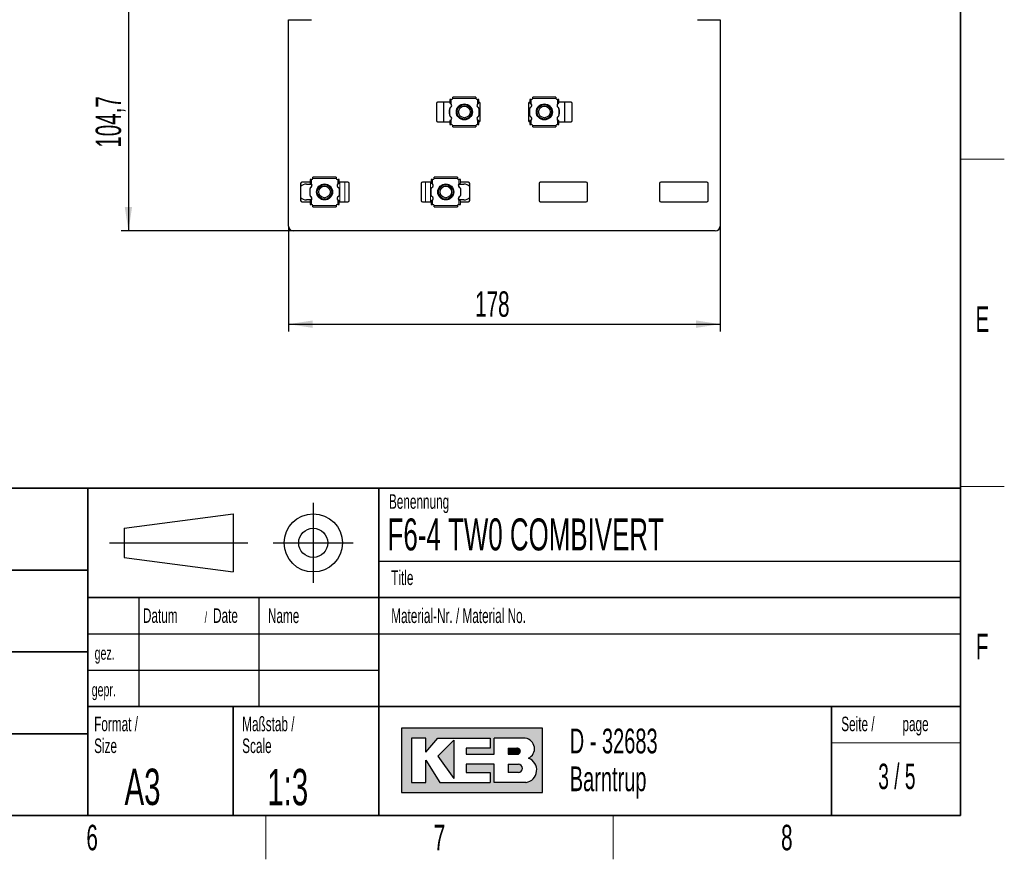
# Paper-space layout 'Blatt3' of a CAD drawing. Header units: millimetres. Extents: x 5 to 418, y 2 to 292.
# Tile 47 of 56: x 279 to 414, y 6 to 121. Entities that reach past the tile are written whole.
import ezdxf

# ---------------------------------------------------------------- set-up
doc = ezdxf.new("R2010")
doc.units = ezdxf.units.MM
doc.layers.add('SLD-0', color=7, linetype='Continuous')
doc.styles.add('SLDTEXTSTYLE0', font='TXT', dxfattribs={"width": 0.605})
doc.styles.add('SLDTEXTSTYLE1', font='TXT', dxfattribs={"width": 0.563})
doc.dimstyles.new('SLDDIMSTYLE0', dxfattribs={"dimtxt": 3.5, "dimasz": 3.302, "dimexe": 0, "dimexo": 0.0625, "dimgap": 0.875, "dimtad": 1, "dimlfac": 3, "dimrnd": 1e-09, "dimzin": 12, "dimdsep": 46, "dimtxsty": 'SLDTEXTSTYLE0', "dimsah": 1, "dimcen": 0.09, "dimadec": 0, "dimazin": 3, "dimtfac": 1, "dimtofl": 0, "dimtmove": 0, "dimatfit": 3, "dimfxl": 1, "dimfrac": 2, "dimtolj": 1, "dimtzin": 12, "dimarcsym": 0})

# ---------------------------------------------------------------- blocks, each defined once
blk = doc.blocks.new('SW_NOTE_0_46')
at = {"layer": 'SLD-0', "color": 0, "char_height": 2, "attachment_point": 1, "style": 'SLDTEXTSTYLE0'}
for s, insert in [('Werkstückkanten/', (0, 2.5781354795)), ('Workpiece edges', (0, -0.4218645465))]:
    blk.add_mtext(s, dxfattribs=dict(at, insert=insert))
blk = doc.blocks.new('SW_NOTE_0_47')
at = {"layer": 'SLD-0', "color": 0, "char_height": 2, "attachment_point": 1, "style": 'SLDTEXTSTYLE0'}
for s, insert in [('Oberflächenangaben /', (0, 2.5781354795)), ('Surface details', (0, -0.4218645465))]:
    blk.add_mtext(s, dxfattribs=dict(at, insert=insert))
blk = doc.blocks.new('SW_NOTE_0_49')
at = {"layer": 'SLD-0', "color": 0, "char_height": 2, "attachment_point": 1, "style": 'SLDTEXTSTYLE0'}
for s, insert in [('Allgemeintoleranz /', (0, 2.5781354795)), ('general tolerance', (0, -0.4218645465))]:
    blk.add_mtext(s, dxfattribs=dict(at, insert=insert))
blk = doc.blocks.new('SW_NOTE_0_50')
at = {"layer": 'SLD-0', "color": 0, "char_height": 2, "attachment_point": 1, "style": 'SLDTEXTSTYLE0'}
for s, insert in [('Format /', (0, 2.5781354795)), ('Size', (0, -0.4218645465))]:
    blk.add_mtext(s, dxfattribs=dict(at, insert=insert))
blk = doc.blocks.new('SW_NOTE_0_51')
at = {"layer": 'SLD-0', "color": 0, "attachment_point": 1, "style": 'SLDTEXTSTYLE0'}
for s, insert, char_height in [('Datum', (0, 2.5781354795), 2), ('/', (8.4829859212, 2.0780460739), 1.5), ('Date', (9.6392361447, 2.5781354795), 2)]:
    blk.add_mtext(s, dxfattribs=dict(at, insert=insert, char_height=char_height))
blk = doc.blocks.new('SW_NOTE_0_52')
at = {"layer": 'SLD-0', "color": 0, "char_height": 2, "attachment_point": 1, "style": 'SLDTEXTSTYLE0'}
for s, insert in [('Maßstab /', (0, 2.5781354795)), ('Scale', (0, -0.4218645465))]:
    blk.add_mtext(s, dxfattribs=dict(at, insert=insert))
blk = doc.blocks.new('SW_NOTE_0_53')
at = {"layer": 'SLD-0', "color": 0, "char_height": 3.4, "attachment_point": 1, "style": 'SLDTEXTSTYLE0'}
for s, insert in [('D - 32683', (0, 4.3828303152)), ('Barntrup', (0, -0.8171696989))]:
    blk.add_mtext(s, dxfattribs=dict(at, insert=insert))
blk = doc.blocks.new('SW_NOTE_0_54')
at = {"layer": 'SLD-0', "color": 0, "char_height": 2, "attachment_point": 1, "style": 'SLDTEXTSTYLE0'}
for s, insert in [('Seite /', (0, 2.5781354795)), ('page', (8.413542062, 2.5784205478))]:
    blk.add_mtext(s, dxfattribs=dict(at, insert=insert))
blk = doc.blocks.new('_D_20')
at = {"layer": 'SLD-0', "color": 7}
for p, q in [((315.6031019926, 93.0563845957), (315.6031019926, 78.5671780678)), ((374.936435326, 93.0563845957), (374.936435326, 78.5671780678)), ((315.6031019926, 79.5671780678), (374.936435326, 79.5671780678))]:
    blk.add_line(p, q, dxfattribs=at)
for points in [[(315.6031019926, 79.5671780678), (318.9051019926, 79.0591780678), (318.9051019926, 80.0751780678)], [(374.936435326, 79.5671780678), (371.634435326, 80.0751780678), (371.634435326, 79.0591780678)]]:
    blk.add_solid(points, dxfattribs=at)
at = {"layer": 'SLD-0', "color": 7, "insert": (341.259352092, 84.0789153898), "char_height": 3.5, "attachment_point": 1, "style": 'SLDTEXTSTYLE0'}
blk.add_mtext('178', dxfattribs=at)
blk = doc.blocks.new('_D_22')
at = {"layer": 'SLD-0', "color": 7}
for p, q in [((310.2031019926, 127.2897179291), (292.5930441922, 127.2897179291)), ((293.5930441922, 127.2897179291), (293.5930441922, 92.3897179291)), ((316.2697686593, 92.3897179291), (292.5930441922, 92.3897179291))]:
    blk.add_line(p, q, dxfattribs=at)
for points in [[(293.5930441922, 127.2897179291), (293.0850441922, 123.9877179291), (294.1010441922, 123.9877179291)], [(293.5930441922, 92.3897179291), (294.1010441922, 95.6917179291), (293.0850441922, 95.6917179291)]]:
    blk.add_solid(points, dxfattribs=at)
at = {"layer": 'SLD-0', "color": 7, "insert": (289.0813068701, 103.8240930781), "char_height": 3.5, "attachment_point": 1, "rotation": 90.00000000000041, "style": 'SLDTEXTSTYLE0'}
blk.add_mtext('104,7', dxfattribs=at)

psp = doc.layouts.new('Blatt3')

# ---------------------------------------------------------------- hatches: boundary and pattern name
at = {"linetype": 'Continuous'}
h = psp.add_hatch(color=7, dxfattribs=at)
h.paths.add_polyline_path([(331.1423676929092, 15.18257760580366), (350.5207896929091, 15.18257760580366), (350.5207896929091, 24.04128480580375), (331.1423676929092, 24.04128480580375)], flags=0)
edge = h.paths.add_edge_path(flags=0)
edge.add_arc((347.9991875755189, 18.26988521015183), 1.720915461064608, -81.72003226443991, 70.17096003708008, ccw=False)
edge.add_line((348.2470169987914, 16.56690822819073), (348.2293995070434, 16.56675060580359))
edge.add_line((348.2293995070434, 16.56675060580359), (343.8767592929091, 16.56675060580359))
edge.add_line((343.8767592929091, 16.56675060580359), (343.8767592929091, 19.05826200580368))
edge.add_line((343.8767592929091, 19.05826200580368), (340.0010748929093, 19.05826200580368))
edge.add_line((340.0010748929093, 19.05826200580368), (340.0010748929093, 17.95092360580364))
edge.add_line((340.0010748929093, 17.95092360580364), (343.3230900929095, 17.95092360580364))
edge.add_line((343.3230900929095, 17.95092360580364), (343.3230900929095, 16.56675060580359))
edge.add_line((343.3230900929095, 16.56675060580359), (336.4022250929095, 16.56675060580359))
edge.add_line((336.4022250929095, 16.56675060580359), (334.4643828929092, 19.61193120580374))
edge.add_line((334.4643828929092, 19.61193120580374), (334.4643828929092, 16.56675060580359))
edge.add_line((334.4643828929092, 16.56675060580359), (332.5265406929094, 16.56675060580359))
edge.add_line((332.5265406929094, 16.56675060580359), (332.5265406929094, 22.65711180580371))
edge.add_line((332.5265406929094, 22.65711180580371), (334.4643828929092, 22.65711180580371))
edge.add_line((334.4643828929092, 22.65711180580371), (334.4643828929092, 20.71926960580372))
edge.add_line((334.4643828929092, 20.71926960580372), (336.1253904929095, 22.65711180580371))
edge.add_line((336.1253904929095, 22.65711180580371), (343.3230900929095, 22.65711180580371))
edge.add_line((343.3230900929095, 22.65711180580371), (343.3230900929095, 21.27293880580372))
edge.add_line((343.3230900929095, 21.27293880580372), (340.0010748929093, 21.27293880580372))
edge.add_line((340.0010748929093, 21.27293880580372), (340.0010748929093, 20.44243500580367))
edge.add_line((340.0010748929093, 20.44243500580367), (343.8767592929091, 20.44243500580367))
edge.add_line((343.8767592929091, 20.44243500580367), (343.8767592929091, 22.65711180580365))
edge.add_line((343.8767592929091, 22.65711180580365), (348.1497422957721, 22.65711180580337))
edge.add_line((348.1497422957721, 22.65711180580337), (348.151741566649, 22.65711180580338))
edge.add_line((348.151741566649, 22.65711180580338), (348.1521661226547, 22.65713246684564))
edge.add_arc((347.9523797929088, 21.20834406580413), 1.462498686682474, -64.4589412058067, 82.1484933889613, ccw=False)
psp.add_hatch(color=7, dxfattribs=at).paths.add_polyline_path([(338.3400672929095, 17.12041980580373), (338.3400672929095, 22.38027720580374), (336.1253904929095, 20.16560040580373)], flags=0)
h = psp.add_hatch(color=7, dxfattribs=at)
edge = h.paths.add_edge_path(flags=0)
edge.add_line((345.8146014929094, 20.44243500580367), (346.974194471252, 20.44243500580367))
edge.add_arc((347.0534490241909, 20.85768690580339), 0.4227474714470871, 259.1945394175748, 460.8054605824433)
edge.add_line((346.9741944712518, 21.27293880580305), (345.8146014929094, 21.27293880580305))
edge.add_line((345.8146014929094, 21.27293880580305), (345.8146014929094, 20.44243500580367))
h = psp.add_hatch(color=7, dxfattribs=at)
edge = h.paths.add_edge_path(flags=0)
edge.add_line((345.8146014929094, 17.95092360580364), (347.1991847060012, 17.95092360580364))
edge.add_arc((347.1991847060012, 18.50459280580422), 0.5536692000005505, 270.0000000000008, 450.0000000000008)
edge.add_line((347.1991847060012, 19.05826200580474), (347.1703327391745, 19.05826200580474))
edge.add_line((347.1703327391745, 19.05826200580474), (345.8146014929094, 19.05826200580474))
edge.add_line((345.8146014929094, 19.05826200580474), (345.8146014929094, 17.95092360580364))

# ---------------------------------------------------------------- linework, layer by layer
at = {"color": 7, "linetype": 'Continuous', "lineweight": 25}
for p, q in [((315.6031026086, 93.0563895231), (315.6031026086, 121.4230496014)), ((315.6031026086, 121.4230496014), (318.7364343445, 121.4230496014)), ((371.8031027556, 121.4230496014), (374.9364344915, 121.4230496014)), ((374.9364344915, 121.4230496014), (374.9364344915, 93.0563895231)), ((335.9364355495, 109.9230536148), (335.9364355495, 107.5563866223)), ((337.7697688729, 110.0897181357), (336.103101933, 110.0897181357)), ((336.9364350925, 107.3897171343), (336.9364350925, 110.0897181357)), ((337.7697688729, 110.449720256), (337.7697688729, 109.937860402)), ((337.9614350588, 110.449720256), (337.7697688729, 110.449720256)), ((337.9614350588, 110.449720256), (338.0047688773, 110.449720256)), ((338.1697688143, 110.6147158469), (338.1691622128, 110.6005895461)), ((338.1697688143, 110.6147158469), (338.1697688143, 110.7730506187)), ((341.3697686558, 110.7730506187), (338.1697688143, 110.7730506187)), ((341.3697686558, 110.7730506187), (341.3697686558, 110.6147158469)), ((341.3703749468, 110.6005895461), (341.3697686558, 110.6147158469)), ((341.5347685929, 110.449720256), (341.5781021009, 110.449720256)), ((341.7697685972, 110.449720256), (341.5781021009, 110.449720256)), ((341.7697685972, 109.937860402), (341.7697685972, 110.449720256)), ((341.9364352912, 107.5563866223), (341.9364352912, 109.9230536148)), ((348.6031021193, 109.9230536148), (348.6031021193, 107.5563866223)), ((348.7697688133, 110.449720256), (348.7697688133, 109.937860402)), ((348.9614353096, 110.449720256), (348.7697688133, 110.449720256)), ((348.9614353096, 110.449720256), (349.0047685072, 110.449720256)), ((349.1697687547, 110.6147158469), (349.1691624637, 110.6005895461)), ((349.1697687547, 110.6147158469), (349.1697687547, 110.7730506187)), ((352.3697689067, 110.7730506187), (349.1697687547, 110.7730506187)), ((352.3697689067, 110.7730506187), (352.3697689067, 110.6147158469)), ((352.3703748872, 110.6005895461), (352.3697689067, 110.6147158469)), ((352.5347688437, 110.449720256), (352.5781020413, 110.449720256)), ((352.7697688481, 110.449720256), (352.5781020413, 110.449720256)), ((352.7697688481, 109.937860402), (352.7697688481, 110.449720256)), ((354.436435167, 110.0897181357), (352.7697688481, 110.0897181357)), ((353.6031020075, 107.3897171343), (353.6031020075, 110.0897181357)), ((354.6031021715, 107.5563866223), (354.6031021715, 109.9230536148)), ((337.7697688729, 108.2506764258), (337.7697688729, 109.2287588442)), ((337.9039432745, 109.3908387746), (338.0059535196, 109.5079619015)), ((341.7697685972, 109.2287588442), (341.7697685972, 108.2506764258)), ((348.7697688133, 108.2506764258), (348.7697688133, 109.2287588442)), ((352.5335835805, 109.5079619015), (352.6355938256, 109.3908387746)), ((352.7697688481, 109.2287588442), (352.7697688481, 108.2506764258)), ((336.103101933, 107.3897171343), (337.7697688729, 107.3897171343)), ((337.7697688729, 107.5415748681), (337.7697688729, 107.0297199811)), ((337.7697688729, 107.0297199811), (337.9614350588, 107.0297199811)), ((338.0059535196, 107.9714733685), (337.9039432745, 108.0885964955)), ((338.0047688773, 107.0297199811), (337.9614350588, 107.0297199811)), ((341.5781021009, 107.0297199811), (341.5347685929, 107.0297199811)), ((341.5781021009, 107.0297199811), (341.7697685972, 107.0297199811)), ((341.7697685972, 107.0297199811), (341.7697685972, 107.5415748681)), ((348.7697688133, 107.5415748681), (348.7697688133, 107.0297199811)), ((348.7697688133, 107.0297199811), (348.9614353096, 107.0297199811)), ((349.0047685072, 107.0297199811), (348.9614353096, 107.0297199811)), ((352.6355938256, 108.0885964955), (352.5335835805, 107.9714733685)), ((352.5781020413, 107.0297199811), (352.5347688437, 107.0297199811)), ((352.5781020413, 107.0297199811), (352.7697688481, 107.0297199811)), ((352.7697688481, 107.0297199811), (352.7697688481, 107.5415748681)), ((352.7697688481, 107.3897171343), (354.436435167, 107.3897171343)), ((338.1691622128, 106.878850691), (338.1697688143, 106.8647194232)), ((338.1697688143, 106.7063846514), (338.1697688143, 106.8647194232)), ((338.1697688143, 106.7063846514), (341.3697686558, 106.7063846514)), ((341.3697686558, 106.8647194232), (341.3703749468, 106.878850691)), ((341.3697686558, 106.8647194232), (341.3697686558, 106.7063846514)), ((349.1691624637, 106.878850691), (349.1697687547, 106.8647194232)), ((349.1697687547, 106.7063846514), (349.1697687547, 106.8647194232)), ((349.1697687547, 106.7063846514), (352.3697689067, 106.7063846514)), ((352.3697689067, 106.8647194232), (352.3703748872, 106.878850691)), ((352.3697689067, 106.8647194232), (352.3697689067, 106.7063846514)), ((317.2697676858, 98.9230561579), (317.2697676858, 96.5563841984)), ((318.5531028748, 99.0897206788), (317.4364346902, 99.0897206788)), ((318.0531018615, 98.8230494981), (318.7572313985, 98.8230494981)), ((318.5531028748, 99.4497227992), (318.5531028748, 98.9378579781)), ((318.7447690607, 99.4497227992), (318.5531028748, 99.4497227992)), ((318.7447690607, 99.4497227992), (318.7881016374, 99.4497227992)), ((318.9531021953, 99.61471839), (318.9524962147, 99.6005920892)), ((318.9531021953, 99.61471839), (318.9531021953, 99.7730481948)), ((322.1531017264, 99.7730481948), (318.9531021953, 99.7730481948)), ((322.1531017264, 99.7730481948), (322.1531017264, 99.61471839)), ((322.153707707, 99.6005920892), (322.1531017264, 99.61471839)), ((322.3181022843, 99.4497227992), (322.3614348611, 99.4497227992)), ((322.5531010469, 99.4497227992), (322.3614348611, 99.4497227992)), ((322.5531010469, 98.9378579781), (322.5531010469, 99.4497227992)), ((323.7697684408, 99.0897206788), (322.5531010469, 99.0897206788)), ((323.9364354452, 96.5563841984), (323.9364354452, 98.9230561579)), ((333.8364353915, 98.9230561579), (333.8364353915, 96.5563841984)), ((335.2197685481, 99.0897206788), (334.003102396, 99.0897206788)), ((335.2197685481, 99.4497227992), (335.2197685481, 98.9378579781)), ((335.4114347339, 99.4497227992), (335.2197685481, 99.4497227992)), ((335.4114347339, 99.4497227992), (335.4547685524, 99.4497227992)), ((335.6197684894, 99.61471839), (335.6191625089, 99.6005920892)), ((335.6197684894, 99.61471839), (335.6197684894, 99.7730481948)), ((338.8197686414, 99.7730481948), (335.6197684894, 99.7730481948)), ((338.8197686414, 99.7730481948), (338.8197686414, 99.61471839)), ((338.820374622, 99.6005920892), (338.8197686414, 99.61471839)), ((338.9847685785, 99.4497227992), (339.0281017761, 99.4497227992)), ((339.0156388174, 98.8230494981), (339.7197683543, 98.8230494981)), ((339.2197685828, 99.4497227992), (339.0281017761, 99.4497227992)), ((339.2197685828, 98.9378579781), (339.2197685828, 99.4497227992)), ((340.3364355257, 99.0897206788), (339.2197685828, 99.0897206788)), ((340.5031019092, 96.5563841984), (340.5031019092, 98.9230561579)), ((350.0364351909, 98.9230561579), (350.0364351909, 96.5563841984)), ((356.5364359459, 99.0897206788), (350.2031018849, 99.0897206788)), ((356.7031017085, 96.5563841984), (356.7031017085, 98.9230561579)), ((366.6031016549, 98.9230561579), (366.6031016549, 96.5563841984)), ((373.1031024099, 99.0897206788), (366.7697686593, 99.0897206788)), ((373.2697694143, 96.5563841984), (373.2697694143, 98.9230561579)), ((318.5531028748, 97.2506789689), (318.5531028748, 98.2287613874)), ((318.8091520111, 98.7188208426), (318.6557867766, 98.3723291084)), ((322.5531010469, 98.2287613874), (322.5531010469, 97.2506789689)), ((335.2197685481, 97.2506789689), (335.2197685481, 98.2287613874)), ((339.117084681, 98.3723291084), (338.9637182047, 98.7188208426)), ((339.2197685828, 98.2287613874), (339.2197685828, 97.2506789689)), ((317.4364346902, 96.3897196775), (318.5531028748, 96.3897196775)), ((318.7572313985, 96.6563809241), (318.0531018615, 96.6563809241)), ((318.5531028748, 96.5415724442), (318.5531028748, 96.0297175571)), ((322.5531010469, 96.0297175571), (322.5531010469, 96.5415724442)), ((322.5531010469, 96.3897196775), (323.7697684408, 96.3897196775)), ((334.003102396, 96.3897196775), (335.2197685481, 96.3897196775)), ((335.2197685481, 96.5415724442), (335.2197685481, 96.0297175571)), ((339.7197683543, 96.6563809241), (339.0156388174, 96.6563809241)), ((339.2197685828, 96.0297175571), (339.2197685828, 96.5415724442)), ((339.2197685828, 96.3897196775), (340.3364355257, 96.3897196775)), ((350.2031018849, 96.3897196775), (356.5364359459, 96.3897196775)), ((366.7697686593, 96.3897196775), (373.1031024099, 96.3897196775)), ((318.5531028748, 96.0297175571), (318.7447690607, 96.0297175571)), ((318.7881016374, 96.0297175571), (318.7447690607, 96.0297175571)), ((318.9524962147, 95.8788482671), (318.9531021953, 95.8647219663)), ((318.9531021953, 95.7063822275), (318.9531021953, 95.8647219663)), ((318.9531021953, 95.7063822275), (322.1531017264, 95.7063822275)), ((322.1531017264, 95.8647219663), (322.153707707, 95.8788482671)), ((322.1531017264, 95.8647219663), (322.1531017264, 95.7063822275)), ((322.3614348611, 96.0297175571), (322.3181022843, 96.0297175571)), ((322.3614348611, 96.0297175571), (322.5531010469, 96.0297175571)), ((335.2197685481, 96.0297175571), (335.4114347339, 96.0297175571)), ((335.4547685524, 96.0297175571), (335.4114347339, 96.0297175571)), ((335.6191625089, 95.8788482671), (335.6197684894, 95.8647219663)), ((335.6197684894, 95.7063822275), (335.6197684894, 95.8647219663)), ((335.6197684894, 95.7063822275), (338.8197686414, 95.7063822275)), ((338.8197686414, 95.8647219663), (338.820374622, 95.8788482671)), ((338.8197686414, 95.8647219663), (338.8197686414, 95.7063822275)), ((339.0281017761, 96.0297175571), (338.9847685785, 96.0297175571)), ((339.0281017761, 96.0297175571), (339.2197685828, 96.0297175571)), ((374.2697689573, 92.3897215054), (316.2697681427, 92.3897215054))]:
    psp.add_line(p, q, dxfattribs=at)
at = {"color": 7, "linetype": 'Continuous', "lineweight": 18}
for p, q in [((337.9614350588, 109.8381467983), (337.9614350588, 110.449720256)), ((338.1691622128, 110.6005895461), (341.3703749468, 110.6005895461)), ((341.5781021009, 110.449720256), (341.5781021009, 109.8381467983)), ((348.9614353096, 109.8381467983), (348.9614353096, 110.449720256)), ((349.1691624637, 110.6005895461), (352.3703748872, 110.6005895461)), ((352.5781020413, 110.449720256), (352.5781020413, 109.8381467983)), ((337.9614350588, 107.0297199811), (337.9614350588, 107.6412884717)), ((341.5781021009, 107.6412884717), (341.5781021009, 107.0297199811)), ((348.9614353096, 107.0297199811), (348.9614353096, 107.6412884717)), ((352.5781020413, 107.6412884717), (352.5781020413, 107.0297199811)), ((341.3703749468, 106.878850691), (338.1691622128, 106.878850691)), ((352.3703748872, 106.878850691), (349.1691624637, 106.878850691)), ((318.7447690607, 98.8381493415), (318.7447690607, 99.4497227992)), ((318.9524962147, 99.6005920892), (322.153707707, 99.6005920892)), ((322.3614348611, 99.4497227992), (322.3614348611, 98.8381493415)), ((322.6503385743, 99.0897206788), (322.6503385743, 96.3897196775)), ((323.3432400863, 99.0897206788), (323.3432400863, 96.3897196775)), ((334.4296319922, 99.0897206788), (334.4296319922, 96.3897196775)), ((335.1225310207, 99.0897206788), (335.1225310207, 96.3897196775)), ((335.4114347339, 98.8381493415), (335.4114347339, 99.4497227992)), ((335.6191625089, 99.6005920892), (338.820374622, 99.6005920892)), ((339.0281017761, 99.4497227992), (339.0281017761, 98.8381493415)), ((318.7447690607, 96.0297175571), (318.7447690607, 96.6412910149)), ((322.3614348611, 96.6412910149), (322.3614348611, 96.0297175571)), ((335.4114347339, 96.0297175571), (335.4114347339, 96.6412910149)), ((339.0281017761, 96.6412910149), (339.0281017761, 96.0297175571)), ((322.153707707, 95.8788482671), (318.9524962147, 95.8788482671)), ((338.820374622, 95.8788482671), (335.6191625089, 95.8788482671))]:
    psp.add_line(p, q, dxfattribs=at)
at = {"color": 7, "linetype": 'Continuous', "lineweight": 25, "flags": 128}
for points in [[(318.6557867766, 97.1071112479), (318.7633706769, 96.8470462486), (318.8091520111, 96.7606195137)], [(338.9637182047, 96.7606195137), (338.9862158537, 96.8018162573), (339.117084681, 97.1071112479)]]:
    psp.add_lwpolyline(points, dxfattribs=at)
at = {"color": 7, "linetype": 'Continuous', "lineweight": 25}
for centre, radius in [((339.7697686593, 108.7397179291), 1.100000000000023), ((339.7697686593, 108.7397179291), 1.000000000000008), ((350.7697686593, 108.7397179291), 1.099999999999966), ((350.7697686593, 108.7397179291), 1.000000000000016), ((339.7697686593, 108.7397179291), 0.7955000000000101), ((350.7697686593, 108.7397179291), 0.7954999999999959), ((320.5531019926, 97.7397179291), 1.099999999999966), ((337.2197686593, 97.7397179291), 1.099999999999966), ((320.5531019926, 97.7397179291), 0.9999999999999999), ((320.5531019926, 97.7397179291), 0.7955000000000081), ((337.2197686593, 97.7397179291), 0.9999999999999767), ((337.2197686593, 97.7397179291), 0.7955000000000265)]:
    psp.add_circle(centre, radius, dxfattribs=at)
for centre, radius, start, end in [((336.1031019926, 109.9230512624), 0.1666666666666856, 90, 180), ((337.736435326, 109.6397179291), 0.3000000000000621, 294.0420759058, 41.4096221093), ((338.0047686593, 110.6147179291), 0.1649999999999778, 270, 355.0872399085), ((341.5347686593, 110.6147179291), 0.1650000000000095, 184.9127600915, 270), ((341.8031019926, 109.6397179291), 0.3000000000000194, 138.5903778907, 245.9579240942), ((341.7697686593, 109.9230512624), 0.1666666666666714, 0, 90), ((348.7697686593, 109.9230512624), 0.1666666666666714, 90, 180), ((348.736435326, 109.6397179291), 0.3000000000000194, 294.0420759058, 41.4096221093), ((349.0047686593, 110.6147179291), 0.1649999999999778, 270, 355.0872399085), ((352.5347686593, 110.6147179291), 0.1650000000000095, 184.9127600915, 270), ((352.8031019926, 109.6397179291), 0.3000000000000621, 138.5903778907, 245.9579240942), ((354.436435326, 109.9230512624), 0.1666666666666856, 0, 90), ((338.7697686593, 108.7397179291), 1.083333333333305, 157.380135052, 202.619864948), ((337.9197686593, 109.2287569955), 0.1500000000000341, 114.0420759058, 180), ((341.6197686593, 109.2287569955), 0.1500000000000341, 0, 65.9579240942), ((348.9197686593, 109.2287569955), 0.1500000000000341, 114.0420759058, 180), ((352.6197686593, 109.2287569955), 0.1500000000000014, 0, 65.9579240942), ((351.7697686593, 108.7397179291), 1.083333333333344, 337.380135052, 22.619864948), ((336.1031019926, 107.5563845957), 0.1666666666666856, 180, 270), ((337.9197686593, 108.2506788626), 0.1500000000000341, 180, 245.9579240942), ((337.736435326, 107.8397179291), 0.3000000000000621, 318.5903778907, 65.9579240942), ((338.0047686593, 106.8647179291), 0.1649999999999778, 4.9127600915, 90), ((341.5347686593, 106.8647179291), 0.1650000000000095, 90, 175.0872399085), ((341.8031019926, 107.8397179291), 0.3000000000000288, 114.0420759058, 221.4096221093), ((341.6197686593, 108.2506788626), 0.1500000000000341, 294.0420759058, 0), ((341.7697686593, 107.5563845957), 0.1666666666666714, 270, 0), ((348.7697686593, 107.5563845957), 0.1666666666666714, 180, 270), ((348.9197686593, 108.2506788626), 0.1499999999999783, 180, 245.9579240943), ((348.736435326, 107.8397179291), 0.3000000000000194, 318.5903778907, 65.9579240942), ((349.0047686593, 106.8647179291), 0.1649999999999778, 4.9127600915, 90), ((352.5347686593, 106.8647179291), 0.1650000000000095, 90, 175.0872399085), ((352.8031019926, 107.8397179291), 0.3000000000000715, 114.0420759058, 221.4096221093), ((352.6197686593, 108.2506788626), 0.1499999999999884, 294.0420759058, 0), ((354.436435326, 107.5563845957), 0.1666666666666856, 270, 0), ((317.436435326, 98.9230512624), 0.1666666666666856, 90, 180), ((318.0531019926, 97.7397179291), 1.083333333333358, 90, 136.3091047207), ((318.5197686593, 98.6397179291), 0.3000000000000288, 294.0420759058, 41.4096221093), ((318.7881019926, 99.6147179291), 0.1650000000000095, 270, 355.0872399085), ((322.3181019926, 99.6147179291), 0.1650000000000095, 184.9127600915, 270), ((322.586435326, 98.6397179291), 0.2999999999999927, 138.5903778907, 245.9579240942), ((323.7697686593, 98.9230512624), 0.1666666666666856, 0, 90), ((334.0031019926, 98.9230512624), 0.1666666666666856, 90, 180), ((335.186435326, 98.6397179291), 0.2999999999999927, 294.0420759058, 41.4096221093), ((335.4547686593, 99.6147179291), 0.1650000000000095, 270, 355.0872399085), ((338.9847686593, 99.6147179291), 0.1650000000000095, 184.9127600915, 270), ((339.2531019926, 98.6397179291), 0.2999999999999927, 138.5903778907, 245.9579240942), ((339.7197686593, 97.7397179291), 1.083333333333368, 43.6908952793, 90), ((340.336435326, 98.9230512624), 0.1666666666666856, 0, 90), ((350.2031019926, 98.9230512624), 0.1666666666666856, 90, 180), ((356.536435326, 98.9230512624), 0.1666666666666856, 0, 90), ((366.7697686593, 98.9230512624), 0.1666666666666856, 90, 180), ((373.1031019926, 98.9230512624), 0.1666666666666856, 0, 90), ((318.7031019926, 98.2287569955), 0.1499999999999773, 114.0420759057, 180), ((322.4031019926, 98.2287569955), 0.1500000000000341, 0, 65.9579240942), ((335.3697686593, 98.2287569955), 0.1499999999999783, 114.0420759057, 180), ((339.0697686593, 98.2287569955), 0.1500000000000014, 0, 65.9579240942), ((318.0531019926, 97.7397179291), 1.083333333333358, 223.6908952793, 270), ((317.436435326, 96.5563845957), 0.1666666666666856, 180, 270), ((318.7031019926, 97.2506788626), 0.1499999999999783, 180, 245.9579240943), ((318.5197686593, 96.8397179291), 0.3000000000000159, 318.5903778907, 65.9579240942), ((322.586435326, 96.8397179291), 0.2999999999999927, 114.0420759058, 221.4096221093), ((322.4031019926, 97.2506788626), 0.1500000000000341, 294.0420759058, 0), ((323.7697686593, 96.5563845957), 0.1666666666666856, 270, 0), ((334.0031019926, 96.5563845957), 0.1666666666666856, 180, 270), ((335.3697686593, 97.2506788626), 0.1500000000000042, 180, 245.9579240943), ((335.186435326, 96.8397179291), 0.2999999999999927, 318.5903778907, 65.9579240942), ((339.2531019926, 96.8397179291), 0.2999999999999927, 114.0420759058, 221.4096221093), ((339.0697686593, 97.2506788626), 0.1499999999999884, 294.0420759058, 0), ((339.7197686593, 97.7397179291), 1.083333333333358, 270, 316.3091047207), ((340.336435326, 96.5563845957), 0.1666666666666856, 270, 0), ((350.2031019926, 96.5563845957), 0.1666666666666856, 180, 270), ((356.536435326, 96.5563845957), 0.1666666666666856, 270, 0), ((366.7697686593, 96.5563845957), 0.1666666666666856, 180, 270), ((373.1031019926, 96.5563845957), 0.1666666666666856, 270, 0), ((318.7881019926, 95.8647179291), 0.1650000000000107, 4.9127600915, 90), ((322.3181019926, 95.8647179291), 0.1650000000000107, 90, 175.0872399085), ((335.4547686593, 95.8647179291), 0.1650000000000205, 4.9127600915, 90), ((338.9847686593, 95.8647179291), 0.1650000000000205, 90, 175.0872399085), ((316.2697686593, 93.0563845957), 0.6666666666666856, 180, 270), ((374.2697686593, 93.0563845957), 0.6666666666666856, 270, 0)]:
    psp.add_arc(centre, radius, start, end, dxfattribs=at)
for points, knots in [([(337.7697688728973, 109.9378604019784), (337.7718211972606, 109.9376685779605), (337.7759273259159, 109.9372847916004), (337.8077015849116, 109.9320632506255), (337.8523596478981, 109.918076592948), (337.9023263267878, 109.8918469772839), (337.938704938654, 109.8628506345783), (337.9567785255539, 109.8432076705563), (337.9614350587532, 109.8381467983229)], [0, 0, 0, 0, 0.193571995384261, 0.3872835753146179, 0.5764303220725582, 0.7553241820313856, 0.9369609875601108, 1, 1, 1, 1]), ([(341.5781021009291, 109.8381467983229), (341.5947973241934, 109.8546580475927), (341.6283032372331, 109.8877947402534), (341.6855921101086, 109.9174913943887), (341.7310512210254, 109.9318044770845), (341.7630531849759, 109.9372438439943), (341.7674210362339, 109.9376448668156), (341.7697685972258, 109.9378604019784)], [0, 0, 0, 0, 0.2136957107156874, 0.4288693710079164, 0.6133729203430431, 0.7922020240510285, 1, 1, 1, 1]), ([(348.7697688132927, 109.9378604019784), (348.7718211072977, 109.9376685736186), (348.7759271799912, 109.9372847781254), (348.8077019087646, 109.9320632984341), (348.8523595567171, 109.9180765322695), (348.9023263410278, 109.8918470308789), (348.9387047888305, 109.8628504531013), (348.9567786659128, 109.8432076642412), (348.9614353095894, 109.8381467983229)], [0, 0, 0, 0, 0.193571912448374, 0.3872838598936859, 0.5764298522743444, 0.7553236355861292, 0.9369603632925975, 1, 1, 1, 1]), ([(352.5781020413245, 109.8381467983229), (352.5947972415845, 109.8546580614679), (352.628303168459, 109.8877948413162), (352.685592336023, 109.9174912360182), (352.7310508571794, 109.9318045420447), (352.7630527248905, 109.9372438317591), (352.7674210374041, 109.9376448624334), (352.769768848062, 109.9378604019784)], [0, 0, 0, 0, 0.2136957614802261, 0.4288702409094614, 0.6133724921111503, 0.7922016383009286, 1, 1, 1, 1]), ([(337.9614350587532, 107.6412884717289), (337.9447400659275, 107.6247765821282), (337.9112352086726, 107.591639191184), (337.8539435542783, 107.5619516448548), (337.8084868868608, 107.5476289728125), (337.7764841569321, 107.5421919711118), (337.7721163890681, 107.5417905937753), (337.7697688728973, 107.5415748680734)], [0, 0, 0, 0, 0.2136965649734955, 0.4288634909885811, 0.6133713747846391, 0.7922011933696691, 1, 1, 1, 1]), ([(341.7697685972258, 107.5415748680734), (341.7677161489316, 107.5417666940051), (341.7636097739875, 107.5421504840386), (341.7318355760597, 107.5473719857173), (341.6871778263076, 107.5613587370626), (341.6372110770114, 107.5875882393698), (341.6008326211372, 107.616584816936), (341.5827587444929, 107.6362276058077), (341.5781021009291, 107.6412884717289)], [0, 0, 0, 0, 0.1935721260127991, 0.3872836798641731, 0.576429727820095, 0.7553235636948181, 0.9369603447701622, 1, 1, 1, 1]), ([(348.9614353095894, 107.6412884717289), (348.9447403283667, 107.6247765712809), (348.9112354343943, 107.591639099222), (348.8539435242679, 107.561951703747), (348.8084868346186, 107.5476289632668), (348.7764840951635, 107.5421919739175), (348.7721163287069, 107.5417905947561), (348.7697688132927, 107.5415748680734)], [0, 0, 0, 0, 0.2136964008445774, 0.4288639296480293, 0.6133716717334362, 0.7922013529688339, 1, 1, 1, 1]), ([(352.769768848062, 107.5415748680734), (352.7677162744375, 107.54176669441), (352.7636096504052, 107.5421504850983), (352.7318355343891, 107.5473719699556), (352.6871780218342, 107.5613587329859), (352.6372113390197, 107.5875884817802), (352.6008322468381, 107.6165844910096), (352.5827585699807, 107.6362275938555), (352.5781020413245, 107.6412884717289)], [0, 0, 0, 0, 0.1935722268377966, 0.3872837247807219, 0.5764290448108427, 0.7553228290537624, 0.9369610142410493, 1, 1, 1, 1]), ([(318.5531028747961, 98.93785797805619), (318.5551546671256, 98.93766898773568), (318.5592597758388, 98.93729086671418), (318.5910349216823, 98.93205664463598), (318.6356955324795, 98.91808267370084), (318.6856574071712, 98.89184271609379), (318.7220385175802, 98.86285189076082), (318.7401121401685, 98.84321027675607), (318.7447690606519, 98.83814934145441)], [0, 0, 0, 0, 0.1935719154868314, 0.3872876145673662, 0.5764315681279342, 0.7553328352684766, 0.9369580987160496, 1, 1, 1, 1]), ([(322.3614348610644, 98.83814934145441), (322.3781298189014, 98.85466105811), (322.4116349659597, 98.88779845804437), (322.4689273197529, 98.91748835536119), (322.5143855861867, 98.93180030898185), (322.5463868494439, 98.9372493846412), (322.5507539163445, 98.93764522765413), (322.5531010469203, 98.93785797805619)], [0, 0, 0, 0, 0.2136964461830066, 0.4288678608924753, 0.6133720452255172, 0.7922023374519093, 1, 1, 1, 1]), ([(335.219768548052, 98.93785797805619), (335.2218209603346, 98.93766900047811), (335.2259272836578, 98.93729090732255), (335.2577002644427, 98.93205655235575), (335.3023614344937, 98.91808280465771), (335.3523228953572, 98.89184212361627), (335.3887056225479, 98.86285290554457), (335.4067782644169, 98.84321031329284), (335.4114347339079, 98.83814934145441)], [0, 0, 0, 0, 0.1935727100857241, 0.3872867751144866, 0.5764308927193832, 0.7553323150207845, 0.936960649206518, 1, 1, 1, 1]), ([(339.0281017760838, 98.83814934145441), (339.0447967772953, 98.85466101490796), (339.0783017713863, 98.8877980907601), (339.1355931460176, 98.91748858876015), (339.1810512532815, 98.93180030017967), (339.2130530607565, 98.93724938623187), (339.2174209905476, 98.93764522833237), (339.2197685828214, 98.93785797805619)], [0, 0, 0, 0, 0.213696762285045, 0.4288654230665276, 0.6133698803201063, 0.792201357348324, 1, 1, 1, 1]), ([(318.7447690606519, 96.64129101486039), (318.7280741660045, 96.62477882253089), (318.6945691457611, 96.59164046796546), (318.637275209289, 96.56195707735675), (318.5918197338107, 96.54762292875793), (318.5598165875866, 96.54219807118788), (318.5554498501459, 96.54179115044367), (318.5531028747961, 96.54157244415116)], [0, 0, 0, 0, 0.2136953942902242, 0.4288657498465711, 0.6133762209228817, 0.7922026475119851, 1, 1, 1, 1]), ([(322.5531010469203, 96.54157244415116), (322.5510494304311, 96.54176712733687), (322.5469447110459, 96.54215663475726), (322.5151670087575, 96.54736522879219), (322.4705126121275, 96.5613650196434), (322.420540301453, 96.58758284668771), (322.384167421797, 96.6165879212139), (322.3660919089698, 96.63623027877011), (322.3614348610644, 96.64129101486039)], [0, 0, 0, 0, 0.1935704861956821, 0.3872812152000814, 0.5764304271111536, 0.7553165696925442, 0.9369587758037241, 1, 1, 1, 1]), ([(335.4114347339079, 96.64129101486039), (335.3947397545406, 96.62477890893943), (335.3612350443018, 96.59164120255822), (335.3039430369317, 96.56195661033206), (335.2584879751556, 96.54762294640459), (335.2264834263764, 96.54219807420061), (335.2221159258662, 96.54179115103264), (335.219768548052, 96.54157244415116)], [0, 0, 0, 0, 0.2136961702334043, 0.4288611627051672, 0.6133723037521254, 0.7922012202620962, 1, 1, 1, 1]), ([(339.2197685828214, 96.54157244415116), (339.2177164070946, 96.54176712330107), (339.2136105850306, 96.54215662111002), (339.1818341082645, 96.54736522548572), (339.137179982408, 96.56136501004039), (339.0872078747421, 96.58758333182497), (339.0508337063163, 96.6165872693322), (339.0327585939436, 96.63623025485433), (339.0281017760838, 96.64129101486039)], [0, 0, 0, 0, 0.1935711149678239, 0.3872809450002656, 0.5764288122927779, 0.7553149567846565, 0.9369600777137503, 1, 1, 1, 1])]:
    psp.add_open_spline(points, degree=3, knots=knots, dxfattribs=at)
at = {"layer": 'SLD-0', "lineweight": 35}
for p, q in [((408, 12), (408, 282.5)), ((135, 57), (408, 57)), ((288, 57), (288, 12)), ((328, 57.0000000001), (328, 12)), ((408, 57), (408, 12)), ((259, 45.75), (288, 45.75)), ((408, 42), (288, 42)), ((259, 34.5), (288, 34.5)), ((288, 27), (408, 27)), ((308, 27), (308, 12)), ((390.2572074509, 27), (390.2572074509, 12)), ((259, 23.25), (288, 23.25)), ((26, 12), (408, 12)), ((135, 12), (408, 12))]:
    psp.add_line(p, q, dxfattribs=at)
at = {"layer": 'SLD-0', "lineweight": 18}
for p, q in [((408, 102.25), (414, 102.25)), ((408, 57.25), (414, 57.25)), ((390.2572074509, 22), (408, 22)), ((312.5, 6), (312.5, 12)), ((360.25, 6), (360.25, 12))]:
    psp.add_line(p, q, dxfattribs=at)
at = {"layer": 'SLD-0'}
for p, q in [((319, 55), (319, 44)), ((293, 51.5), (308, 53.5)), ((308, 53.5), (308, 45.5)), ((293, 51.5), (293, 47.5)), ((291, 49.5), (310, 49.5)), ((313.5, 49.5), (324.5, 49.5)), ((293, 47.5), (308, 45.5)), ((328, 47.0000000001), (408, 47.0000000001)), ((295, 42), (295, 27)), ((311.5, 42), (311.5, 27)), ((288, 37), (408, 37)), ((288, 32), (328, 32)), ((348.1497422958, 22.6571118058), (348.1517415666, 22.6571118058)), ((348.1517415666, 22.6571118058), (348.1521661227, 22.6571324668)), ((348.229399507, 16.5667506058), (348.2470169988, 16.5669082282))]:
    psp.add_line(p, q, dxfattribs=at)
at = {"layer": 'SLD-0', "linetype": 'Continuous'}
for p, q in [((350.5207896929, 24.0412848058), (331.1423676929, 24.0412848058)), ((331.1423676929, 24.0412848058), (331.1423676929, 15.1825776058)), ((350.5207896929, 15.1825776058), (350.5207896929, 24.0412848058)), ((334.4643828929, 22.6571118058), (332.5265406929, 22.6571118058)), ((332.5265406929, 22.6571118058), (332.5265406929, 16.5667506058)), ((334.4643828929, 20.7192696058), (336.1253904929, 22.6571118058)), ((334.4643828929, 20.7192696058), (334.4643828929, 22.6571118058)), ((336.1253904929, 22.6571118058), (343.3230900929, 22.6571118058)), ((338.3400672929, 22.3802772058), (336.1253904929, 20.1656004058)), ((338.3400672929, 22.3802772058), (338.3400672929, 17.1204198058)), ((343.3230900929, 22.6571118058), (343.3230900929, 21.2729388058)), ((348.1497422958, 22.6571118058), (343.8767592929, 22.6571118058)), ((343.8767592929, 20.4424350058), (343.8767592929, 22.6571118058)), ((348.1497422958, 22.6571118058), (348.1517415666, 22.6571118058)), ((348.1517415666, 22.6571118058), (348.1521661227, 22.6571324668)), ((340.0010748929, 21.2729388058), (340.0010748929, 20.4424350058)), ((343.3230900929, 21.2729388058), (340.0010748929, 21.2729388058)), ((340.0010748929, 20.4424350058), (343.8767592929, 20.4424350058)), ((345.8146014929, 21.2729388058), (346.9741944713, 21.2729388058)), ((345.8146014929, 21.2729388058), (345.8146014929, 20.4424350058)), ((345.8146014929, 20.4424350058), (346.9741944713, 20.4424350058)), ((334.4643828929, 16.5667506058), (334.4643828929, 19.6119312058)), ((334.4643828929, 19.6119312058), (336.4022250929, 16.5667506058)), ((336.1253904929, 20.1656004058), (338.3400672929, 17.1204198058)), ((340.0010748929, 19.0582620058), (340.0010748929, 17.9509236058)), ((343.8767592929, 19.0582620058), (340.0010748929, 19.0582620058)), ((343.8767592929, 16.5667506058), (343.8767592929, 19.0582620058)), ((345.8146014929, 19.0582620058), (347.199184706, 19.0582620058)), ((345.8146014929, 19.0582620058), (345.8146014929, 17.9509236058)), ((347.1703327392, 19.0582620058), (347.199184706, 19.0582620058)), ((340.0010748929, 17.9509236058), (343.3230900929, 17.9509236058)), ((343.3230900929, 17.9509236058), (343.3230900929, 16.5667506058)), ((347.199184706, 17.9509236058), (345.8146014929, 17.9509236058)), ((332.5265406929, 16.5667506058), (334.4643828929, 16.5667506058)), ((336.4022250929, 16.5667506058), (343.3230900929, 16.5667506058)), ((348.229399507, 16.5667506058), (343.8767592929, 16.5667506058)), ((348.229399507, 16.5667506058), (348.2470169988, 16.5669082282)), ((331.1423676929, 15.1825776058), (350.5207896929, 15.1825776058))]:
    psp.add_line(p, q, dxfattribs=at)
at = {"layer": 'SLD-0'}
for radius in [3.999999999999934, 1.999999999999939]:
    psp.add_circle((319, 49.5), radius, dxfattribs=at)
at = {"layer": 'SLD-0', "linetype": 'Continuous'}
for centre, radius, start, end in [((347.9523797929, 21.2083440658), 1.462498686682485, 295.5410587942, 82.1484933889), ((347.0534490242, 20.8576869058), 0.4227474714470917, 259.1945394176, 100.8054605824), ((347.199184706, 18.5045928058), 0.5536692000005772, 270, 90), ((347.9991875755, 18.2698852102), 1.720915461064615, 278.2799677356, 70.1709600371)]:
    psp.add_arc(centre, radius, start, end, dxfattribs=at)

# ---------------------------------------------------------------- block references
at = {"layer": 'SLD-0'}
for name, p in [('SW_NOTE_0_49', (260.5043854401, 52.9003064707)), ('SW_NOTE_0_51', (295.5861619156, 37.9261102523)), ('SW_NOTE_0_47', (260.5027641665, 30.4450935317)), ('SW_NOTE_0_50', (288.8790098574, 23.0287702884)), ('SW_NOTE_0_52', (309.2314641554, 23.0287700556)), ('SW_NOTE_0_54', (391.5827404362, 23.0329928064)), ('SW_NOTE_0_53', (354.2591907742, 19.5828264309)), ('SW_NOTE_0_46', (260.5090753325, 19.2125013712))]:
    psp.add_blockref(name, p, dxfattribs=at)

# ---------------------------------------------------------------- texts
for s, insert, char_height, attachment_point, style in [('E', (410.9815679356, 82.0010772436), 3.5, 2, 'SLDTEXTSTYLE0'), ('Benennung', (329.4092408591, 56.1865848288), 2, 1, 'SLDTEXTSTYLE0'), ('F6-4 TW0 COMBIVERT', (329.222041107, 52.8643539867), 4.4, 1, 'SLDTEXTSTYLE0'), ('ISO 2768-mK', (260.4940938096, 48.9932287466), 2.5, 1, 'SLDTEXTSTYLE0'), ('Title', (329.7169273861, 45.7051426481), 2, 1, 'SLDTEXTSTYLE0'), ('Material-Nr. / Material No.', (329.7169273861, 40.4793879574), 2, 1, 'SLDTEXTSTYLE0'), ('Name', (312.770034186, 40.4793879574), 2, 1, 'SLDTEXTSTYLE0'), ('F', (410.9536166, 37.0010772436), 3.5, 2, 'SLDTEXTSTYLE0'), ('gez.', (288.9470592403, 35.2328921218), 1.8, 1, 'SLDTEXTSTYLE0'), ('gepr.', (288.5445949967, 30.2118970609), 1.8, 1, 'SLDTEXTSTYLE0'), ('3 / 5', (399.2289160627, 19.1523676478), 3.5, 2, 'SLDTEXTSTYLE1'), ('A3', (293.0566699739, 18.4626222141), 5, 1, 'SLDTEXTSTYLE0'), ('1:3', (312.6833009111, 18.426931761), 5, 1, 'SLDTEXTSTYLE0'), ('6', (288.6027123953, 10.7429955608), 3.5, 2, 'SLDTEXTSTYLE0'), ('7', (336.3527123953, 10.7429955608), 3.5, 2, 'SLDTEXTSTYLE0'), ('8', (384.1027123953, 10.7429955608), 3.5, 2, 'SLDTEXTSTYLE0')]:
    psp.add_mtext(s, dxfattribs=dict(at, insert=insert, char_height=char_height, attachment_point=attachment_point, style=style))

# ---------------------------------------------------------------- dimensions: what is measured, and where the dimension line sits
at = {"layer": 'SLD-0', "color": 7}
dim = psp.add_linear_dim(base=(293.5930441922, 92.3897179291), p1=(310.2031019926, 127.2897179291), p2=(316.2697686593, 92.3897179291), angle=90, dimstyle='SLDDIMSTYLE0', dxfattribs=at)
dim.commit()
dim.dimension.update_dxf_attribs({"geometry": '_D_22', "text_midpoint": (293.5930441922, 109.8397179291), "dimtype": 160})
dim = psp.add_linear_dim(base=(374.936435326, 79.5671780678), p1=(315.6031019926, 93.0563845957), p2=(374.936435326, 93.0563845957), dimstyle='SLDDIMSTYLE0', dxfattribs=at)
dim.commit()
dim.dimension.update_dxf_attribs({"geometry": '_D_20', "text_midpoint": (345.2697686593, 79.5671780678), "dimtype": 160})

doc.saveas('drawing.dxf')
